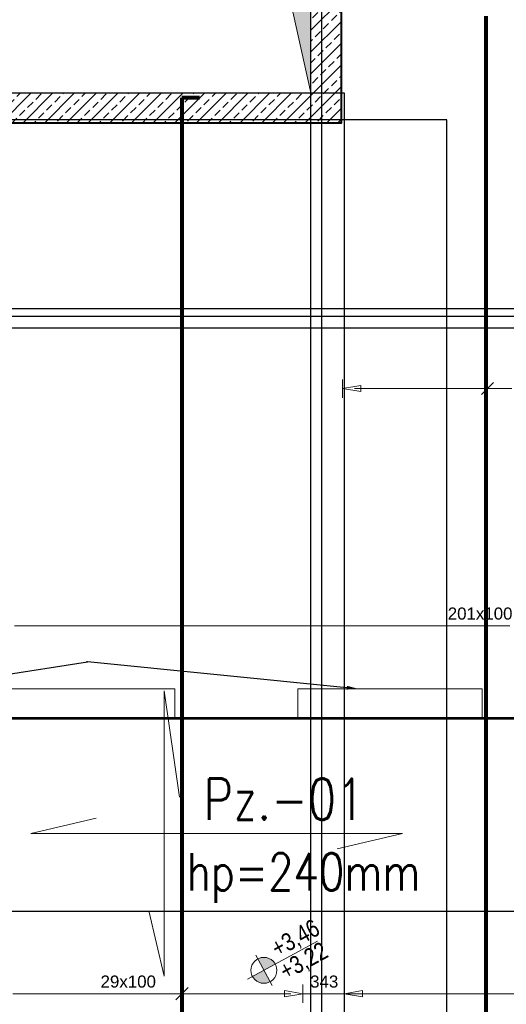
# Model space of a CAD drawing. Extents: x -1474 to 1862805, y -670488 to 75879.
# Tile 10 of 16: x 1815467 to 1819496, y -657216 to -649071. Entities that reach past the tile are written whole.
import ezdxf
from ezdxf import colors
from ezdxf.entities.mleader import LeaderData, LeaderLine
from ezdxf.math import Vec2, Vec3

# ---------------------------------------------------------------- set-up
doc = ezdxf.new("R2010")
doc.units = 0
doc.header["$LTSCALE"] = 10
doc.header["$MEASUREMENT"] = 0
doc.linetypes.add('HIDDEN', pattern=[0.375, 0.25, -0.125])
doc.layers.add('AutoCAD_Structural_Detailing_rozkład powierzchniowy - pręty - dół', color=7, linetype='Continuous')
doc.layers.add('RCAD_opis rozkładu', color=7, linetype='Continuous')
for name, color, linetype, lineweight in [('P-Linia1', 3, 'Continuous', 40), ('P-Linia5', 4, 'Continuous', 60), ('P-Opis', 1, 'Continuous', 18), ('P-Otwory strop', 4, 'Continuous', 5), ('P-Przerywana', 13, 'HIDDEN', 9), ('P-Szraf - Ściana żelbetowa', 54, 'Continuous', 0), ('P-Ściana żelbetowa', 50, 'Continuous', 30)]:
    doc.layers.add(name, color=color, linetype=linetype, lineweight=lineweight)
doc.layers.add('P-Opis startery', color=7, linetype='Continuous', lineweight=9, true_color=0xd1009d)
doc.layers.add('RCAD_kontur płyty', color=163, linetype='Continuous', plot=False)
doc.styles.add('_Fd Opis', font='arial.ttf', dxfattribs={"width": 0.9})
doc.styles.add('CDMSTYLE', font='simplex.shx', dxfattribs={"width": 0.8})
doc.styles.add('style1', font='arial.ttf')

# ---------------------------------------------------------------- blocks, each defined once
blk = doc.blocks.new('daddad')
at = {"layer": 'P-Opis', "lineweight": 20}
for points in [[(-159, -799), (0, -1476), (0, 1476), (159, 377)], [(1791, -159), (2467, 0), (-1381, 0), (-705, 159)]]:
    blk.add_lwpolyline(points, dxfattribs=at)
blk = doc.blocks.new('A$C01A67067')
at = {"layer": 'P-Ściana żelbetowa', "color": 222, "lineweight": 20, "true_color": 0xd1009d}
for points in [[(-8505, -4680), (-1376.5, -4680), (-1376.5, -4930), (-8505, -4930)], [(-356.5, -4680), (1167.5, -4680), (1167.5, -4930), (-356.5, -4930)]]:
    blk.add_lwpolyline(points, close=True, dxfattribs=at)
blk = doc.blocks.new('A$C798F0764')
at = {"layer": 'P-Opis'}
h = blk.add_hatch(color=1, dxfattribs=at)
h.dxf.hatch_style = 1
h.paths.add_polyline_path([(87, -43), (-30, -160, 0.414214), (204, -160)])
h.paths.add_polyline_path([(-30, 74), (87, -43), (204, 74, 0.414214)])
at = {"layer": 'P-Opis', "color": 1}
for p, q in [((-80, -210), (636, 506)), ((-68, 111), (241, -198))]:
    blk.add_line(p, q, dxfattribs=at)
blk.add_circle((87, -43), 165, dxfattribs=at)

msp = doc.modelspace()

# ---------------------------------------------------------------- hatches: boundary and pattern name
at = {"layer": 'P-Otwory strop', "lineweight": 0}
h = msp.add_hatch(dxfattribs=at)
h.set_pattern_fill('ANGLE', color=256, scale=5)
h.set_pattern_definition([(0, (1542528.373, -405533.8), (0, 34.925), [25.4, -9.525]), (90, (1542528.373, -405533.8), (-34.925, 2e-15), [25.4, -9.525])])
h.paths.add_polyline_path([(1817877.67354, -649676.89479), (1817361.9342, -647354.43326), (1813657.6505, -646876.89479), (1817877.67354, -646876.89479)])
at = {"layer": 'P-Szraf - Ściana żelbetowa'}
h = msp.add_hatch(dxfattribs=at)
h.set_pattern_fill('ANSI33', color=256, scale=20)
h.set_pattern_definition([(45, (1632465.82, -405533.8), (-89.80256, 89.80256), []), (45, (1632555.62, -405533.8), (-89.80256, 89.80256), [63.5, -31.75])])
h.paths.add_polyline_path([(1819336.33143, -660971.89345), (1816971.3684, -660971.89345), (1816971.3684, -660721.89345), (1819336.33143, -660721.89345)])
h.paths.add_polyline_path([(1824106.40459, -660971.89345), (1824106.40459, -660721.89345), (1820536.33143, -660721.89345), (1820536.33143, -660971.89345)])
h.paths.add_polyline_path([(1803931.81769, -648351.99657), (1803927.74597, -660721.89345), (1803677.746, -660721.81116), (1803681.81771, -648351.91428)])
h.paths.add_polyline_path([(1806110.10936, -660721.89345), (1803677.66368, -660721.89345), (1803677.66368, -660971.89345), (1806110.10936, -660971.89345)])
h.paths.add_polyline_path([(1811877.64923, -660721.89345), (1814771.3684, -660721.89345), (1814771.3684, -660971.89345), (1811877.64923, -660971.89345)])
h.paths.add_polyline_path([(1808310.10936, -660721.89345), (1808310.10936, -660971.89345), (1809677.64923, -660971.89345), (1809677.64923, -660721.89345)])
h.paths.add_polyline_path([(1812127.62745, -660721.89345), (1812127.6505, -659643.38436), (1811877.64923, -659643.38435), (1811877.64923, -660721.89345)])
h.paths.add_polyline_path([(1809922.62745, -646626.89479), (1803677.66384, -646626.89479), (1803677.66384, -646876.89901), (1809922.62745, -646876.89901)])
h.paths.add_polyline_path([(1804780.57719, -652121.91912), (1804780.57719, -652372.00205), (1803930.49448, -652371.91879), (1803930.57677, -652121.91879), (1804680.4953, -652122.00172)])
h.paths.add_polyline_path([(1809622.62745, -649561.89479), (1809622.62745, -650894.37002), (1809372.62745, -650894.37002), (1809372.62745, -649811.89479), (1803931.33715, -649811.89479), (1803931.41944, -649561.89479)])
h.paths.add_polyline_path([(1809372.61275, -654271.91685), (1809372.62745, -654521.91879), (1811877.6505, -654521.93624), (1811877.65059, -654843.38435), (1812127.6505, -654843.38436), (1812127.6505, -653762.6908), (1811877.6505, -653762.6908), (1811877.64606, -654271.93624)])
h.paths.add_polyline_path([(1818127.67313, -646626.89479), (1818476.41676, -646626.89482), (1818476.41676, -646876.89479), (1818127.6505, -646876.89479)])
edge = h.paths.add_edge_path()
edge.add_line((1805700.4953, -652122.00172), (1809372.62745, -652121.91879))
edge.add_line((1809372.62745, -652121.91879), (1809372.62745, -652371.92407))
edge.add_line((1809372.62745, -652371.92407), (1805800.5768, -652372.00172))
edge.add_line((1805800.5768, -652372.00172), (1805800.5768, -652121.91879))
h = msp.add_hatch(dxfattribs=at)
h.set_pattern_fill('ANSI33', color=256, scale=20)
h.set_pattern_definition([(45, (1454256.9, -405534.2), (-89.80256, 89.80256), []), (45, (1454346.7, -405534.2), (-89.80256, 89.80256), [63.5, -31.75])])
h.paths.add_polyline_path([(1812127.6505, -646876.89479), (1812127.6505, -646626.89479), (1811877.6505, -646626.89479), (1811877.6505, -646876.89479)])
h.paths.add_polyline_path([(1813692.62745, -646626.89479), (1813692.62745, -646876.89479), (1817877.67354, -646876.89479), (1817877.67354, -649676.89479), (1811877.6505, -649676.89479), (1811877.6505, -649983.89489), (1812127.6505, -649983.89489), (1812127.6505, -649926.89479), (1818127.67354, -649926.89479), (1818127.67354, -646626.89479)])

# ---------------------------------------------------------------- linework, layer by layer
at = {"layer": 'AutoCAD_Structural_Detailing_rozkład powierzchniowy - pręty - dół', "color": 0, "lineweight": 80}
for p, q in [((1819325.1505, -649041.08835), (1819325.1505, -660930.42465)), ((1816955.7502, -649717.89479), (1816810.7502, -649717.89479)), ((1816810.7502, -649717.89479), (1816810.7502, -660930.89345))]:
    msp.add_line(p, q, dxfattribs=at)
at = {"layer": 'P-Linia1'}
msp.add_lwpolyline([(1818127.67354, -646626.89479), (1818127.67354, -649926.89479), (1813962.6505, -649926.89479)], dxfattribs=at)
at = {"layer": 'P-Otwory strop'}
msp.add_lwpolyline([(1817877.67354, -649676.89479), (1817361.9342, -647354.43326), (1813657.6505, -646876.89479), (1817877.67354, -646876.89479), (1817877.67354, -649676.89479)], dxfattribs=at)
at = {"layer": 'P-Przerywana'}
msp.add_lwpolyline([(1818127.67354, -646626.89479), (1811877.6505, -646626.89479), (1811877.6505, -646876.89479), (1817877.67354, -646876.89479), (1817877.67354, -649676.89479), (1811877.6505, -649676.89479), (1811877.6505, -649926.89479), (1811877.6505, -649983.89489), (1812127.6505, -649983.89489), (1812127.6505, -649926.89479), (1818127.67354, -649926.89479)], close=True, dxfattribs=at)
at = {"layer": 'RCAD_kontur płyty', "color": 0}
for p, q in [((1817877.67354, -649676.89479), (1817877.67354, -646626.89479)), ((1817877.67354, -660971.42465), (1817877.67354, -646626.89479)), ((1814567.65049, -649676.89479), (1817877.67354, -649676.89479)), ((1814567.65049, -649676.89479), (1818153.84992, -649676.89479)), ((1818153.84992, -649676.89479), (1818153.84992, -660971.89345)), ((1819002.41413, -649899.25429), (1810777.64923, -649899.25429)), ((1819002.41413, -660971.88616), (1819002.41413, -649899.25429)), ((1811877.6505, -651460.42253), (1821602.62687, -651460.42253)), ((1821622.05265, -651526.09008), (1814567.65049, -651526.95018)), ((1809919.37132, -654843.38436), (1821602.62745, -654843.38436)), ((1821602.62687, -654856.52051), (1811877.6505, -654856.52051))]:
    msp.add_line(p, q, dxfattribs=at)
at = {"layer": 'RCAD_kontur płyty'}
for p, q in [((1817965.43508, -646626.92714), (1817965.43508, -661026.92494)), ((1829356.62891, -651622.09673), (1809190.33397, -651622.09673)), ((1809190.33397, -656446.30739), (1829356.62891, -656446.30739))]:
    msp.add_line(p, q, dxfattribs=at)
at = {"layer": 'RCAD_opis rozkładu', "color": 8, "lineweight": 0}
for p, q in [((1818140.1505, -652197.78572), (1818140.1505, -652047.78572)), ((1818140.1505, -652122.78572), (1818290.1505, -652097.78572)), ((1818290.1505, -652147.78572), (1818290.1505, -652097.78572)), ((1819390.1505, -652072.78572), (1819290.1505, -652172.78572)), ((1819340.1505, -652172.78572), (1819340.1505, -652072.78572)), ((1818290.1505, -652147.78572), (1818140.1505, -652122.78572)), ((1818340.1505, -652122.78572), (1818240.1505, -652122.78572)), ((1818240.1505, -652122.78572), (1818290.1505, -652122.78572)), ((1818440.1505, -652122.78572), (1818340.1505, -652122.78572)), ((1818540.1505, -652122.78572), (1818440.1505, -652122.78572)), ((1818640.1505, -652122.78572), (1818540.1505, -652122.78572)), ((1818740.1505, -652122.78572), (1818640.1505, -652122.78572)), ((1818840.1505, -652122.78572), (1818740.1505, -652122.78572)), ((1818940.1505, -652122.78572), (1818840.1505, -652122.78572)), ((1819040.1505, -652122.78572), (1818940.1505, -652122.78572)), ((1819140.1505, -652122.78572), (1819040.1505, -652122.78572)), ((1819240.1505, -652122.78572), (1819140.1505, -652122.78572)), ((1819340.1505, -652122.78572), (1819240.1505, -652122.78572)), ((1819440.1505, -652122.78572), (1819340.1505, -652122.78572)), ((1819540.1505, -652122.78572), (1819440.1505, -652122.78572)), ((1815523.48144, -654083.98266), (1815423.48144, -654083.98266)), ((1815623.48144, -654083.98266), (1815523.48144, -654083.98266)), ((1815723.48144, -654083.98266), (1815623.48144, -654083.98266)), ((1815823.48144, -654083.98266), (1815723.48144, -654083.98266)), ((1815923.48144, -654083.98266), (1815823.48144, -654083.98266)), ((1816023.48144, -654083.98266), (1815923.48144, -654083.98266)), ((1816123.48144, -654083.98266), (1816023.48144, -654083.98266)), ((1816223.48144, -654083.98266), (1816123.48144, -654083.98266)), ((1816323.48144, -654083.98266), (1816223.48144, -654083.98266)), ((1816423.48144, -654083.98266), (1816323.48144, -654083.98266)), ((1816523.48144, -654083.98266), (1816423.48144, -654083.98266)), ((1816623.48144, -654083.98266), (1816523.48144, -654083.98266)), ((1816723.48144, -654083.98266), (1816623.48144, -654083.98266)), ((1816823.48144, -654083.98266), (1816723.48144, -654083.98266)), ((1816923.48144, -654083.98266), (1816823.48144, -654083.98266)), ((1817023.48144, -654083.98266), (1816923.48144, -654083.98266)), ((1817123.48144, -654083.98266), (1817023.48144, -654083.98266)), ((1817223.48144, -654083.98266), (1817123.48144, -654083.98266)), ((1817323.48144, -654083.98266), (1817223.48144, -654083.98266)), ((1817423.48144, -654083.98266), (1817323.48144, -654083.98266)), ((1817523.48144, -654083.98266), (1817423.48144, -654083.98266)), ((1817623.48144, -654083.98266), (1817523.48144, -654083.98266)), ((1817723.48144, -654083.98266), (1817623.48144, -654083.98266)), ((1817823.48144, -654083.98266), (1817723.48144, -654083.98266)), ((1817923.48144, -654083.98266), (1817823.48144, -654083.98266)), ((1818023.48144, -654083.98266), (1817923.48144, -654083.98266)), ((1818123.48144, -654083.98266), (1818023.48144, -654083.98266)), ((1818223.48144, -654083.98266), (1818123.48144, -654083.98266)), ((1818323.48144, -654083.98266), (1818223.48144, -654083.98266)), ((1818423.48144, -654083.98266), (1818323.48144, -654083.98266)), ((1818523.48144, -654083.98266), (1818423.48144, -654083.98266)), ((1818623.48144, -654083.98266), (1818523.48144, -654083.98266)), ((1818723.48144, -654083.98266), (1818623.48144, -654083.98266)), ((1818823.48144, -654083.98266), (1818723.48144, -654083.98266)), ((1818923.48144, -654083.98266), (1818823.48144, -654083.98266)), ((1819023.48144, -654083.98266), (1818923.48144, -654083.98266)), ((1819123.48144, -654083.98266), (1819023.48144, -654083.98266)), ((1819223.48144, -654083.98266), (1819123.48144, -654083.98266)), ((1819273.48144, -654083.98266), (1819223.48144, -654083.98266)), ((1819273.48144, -654083.98266), (1819323.48144, -654083.98266)), ((1819323.48144, -654083.98266), (1819423.48144, -654083.98266)), ((1819423.48144, -654083.98266), (1819523.48144, -654083.98266)), ((1816760.7502, -657178.37773), (1816860.7502, -657078.37773)), ((1816810.7502, -657078.37773), (1816810.7502, -657178.37773)), ((1817810.7502, -657053.37773), (1817810.7502, -657203.37773)), ((1818153.84992, -657053.37773), (1818153.84992, -657203.37773)), ((1815510.7502, -657128.37773), (1815410.7502, -657128.37773)), ((1815610.7502, -657128.37773), (1815510.7502, -657128.37773)), ((1815710.7502, -657128.37773), (1815610.7502, -657128.37773)), ((1815810.7502, -657128.37773), (1815710.7502, -657128.37773)), ((1815910.7502, -657128.37773), (1815810.7502, -657128.37773)), ((1816010.7502, -657128.37773), (1815910.7502, -657128.37773)), ((1816110.7502, -657128.37773), (1816010.7502, -657128.37773)), ((1816210.7502, -657128.37773), (1816110.7502, -657128.37773)), ((1816310.7502, -657128.37773), (1816210.7502, -657128.37773)), ((1816360.7502, -657128.37773), (1816310.7502, -657128.37773)), ((1816360.7502, -657128.37773), (1816410.7502, -657128.37773)), ((1816410.7502, -657128.37773), (1816510.7502, -657128.37773)), ((1816510.7502, -657128.37773), (1816610.7502, -657128.37773)), ((1816610.7502, -657128.37773), (1816710.7502, -657128.37773)), ((1816710.7502, -657128.37773), (1816810.7502, -657128.37773)), ((1816810.7502, -657128.37773), (1816910.7502, -657128.37773)), ((1816910.7502, -657128.37773), (1817010.7502, -657128.37773)), ((1817010.7502, -657128.37773), (1817110.7502, -657128.37773)), ((1817110.7502, -657128.37773), (1817210.7502, -657128.37773)), ((1817210.7502, -657128.37773), (1817310.7502, -657128.37773)), ((1817310.7502, -657128.37773), (1817410.7502, -657128.37773)), ((1817410.7502, -657128.37773), (1817510.7502, -657128.37773)), ((1817510.7502, -657128.37773), (1817610.7502, -657128.37773)), ((1817610.7502, -657128.37773), (1817710.7502, -657128.37773)), ((1817660.7502, -657103.37773), (1817810.7502, -657128.37773)), ((1817660.7502, -657103.37773), (1817660.7502, -657153.37773)), ((1817810.7502, -657128.37773), (1817660.7502, -657153.37773)), ((1817710.7502, -657128.37773), (1817660.7502, -657128.37773)), ((1817810.7502, -657128.37773), (1818153.84992, -657128.37773)), ((1818153.84992, -657128.37773), (1818303.84992, -657103.37773)), ((1832058.48973, -657128.37773), (1818153.84992, -657128.37773)), ((1818303.84992, -657153.37773), (1818153.84992, -657128.37773)), ((1818303.84992, -657153.37773), (1818303.84992, -657103.37773)), ((1818453.84992, -657128.37773), (1818303.84992, -657128.37773))]:
    msp.add_line(p, q, dxfattribs=at)

# ---------------------------------------------------------------- block references
at = {"layer": 'P-Linia5'}
msp.add_blockref('A$C01A67067', (1818127.67354, -649926.49651), dxfattribs=at)
at = {"layer": 'P-Opis', "xscale": 0.8, "yscale": 0.8, "zscale": 0.8}
msp.add_blockref('daddad', (1816663.60466, -655803.95352), dxfattribs=at)
at = {"layer": 'P-Opis', "color": 1, "xscale": 0.65, "yscale": 0.65, "zscale": 0.65, "rotation": 343.5684437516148}
msp.add_blockref('A$C798F0764', (1817442.8346, -656892.17617), dxfattribs=at)

# ---------------------------------------------------------------- texts
at = {"layer": 'P-Opis', "color": 3, "insert": (1816988.38539, -655519.3396), "char_height": 341.04, "attachment_point": 4, "style": 'CDMSTYLE'}
msp.add_mtext('Pz.-01', dxfattribs=at)
at = {"layer": 'P-Opis', "insert": (1817817.77815, -656171.26549), "char_height": 460.404, "attachment_point": 5, "style": 'CDMSTYLE'}
msp.add_mtext('{\\H0.6667x;\\C1;hp=240mm}', dxfattribs=at)
at = {"layer": 'P-Opis', "color": 1, "char_height": 146.25, "attachment_point": 4, "rotation": 28.568443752, "style": '_Fd Opis'}
for s, insert in [('{\\W0.8;+3,46}', (1817573.38974, -656777.2999)), ('{\\W0.8;+3,22}', (1817641.61821, -656965.79139))]:
    msp.add_mtext(s, dxfattribs=dict(at, insert=insert))
at = {"layer": 'RCAD_opis rozkładu', "color": 2, "char_height": 100, "attachment_point": 7, "style": 'style1'}
for s, insert in [('201x100', (1819010.86207, -654035.03996)), ('29x100', (1816136.97803, -657079.43503)), ('343', (1817871.8635, -657079.46914))]:
    msp.add_mtext(s, dxfattribs=dict(at, insert=insert))

# ---------------------------------------------------------------- leaders
at = {"layer": 'P-Opis startery', "lineweight": 9}
ml = msp.add_multileader_mtext('Standard', dxfattribs=at)
ml.set_content('         ', color=256)
ml.set_leader_properties()
ml.build(insert=Vec2(0, 0))
ml.multileader.update_dxf_attribs({"arrow_head_size": 96})
ctx = ml.context
ctx.base_point, ctx.char_height, ctx.arrow_head_size, ctx.landing_gap_size, ctx.plane_origin = Vec3(1816005.17342, -654382.57097), 3.2, 96, 1.6, Vec3(1815020.07527, -656119.77805)
notes = []
notes.append((ctx, [(0, (1, 1, 0), (1816027.55159, -654382.57097), (-1, 0), 8, [(0, [(1813876.72589, -654715.21116)], 0, []), (1, [(1818270.55286, -654606.52051)], 0, [])])]))
ctx.mtext.insert, ctx.mtext.rotation, ctx.mtext.flow_direction = Vec3(1816006.77342, -654380.97097), 6.2831853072, 5
for ctx, leaders in notes:
    for number, flags, end, landing, length, lines in leaders:
        leader = LeaderData()
        leader.index, (leader.has_last_leader_line, leader.has_dogleg_vector, leader.attachment_direction) = number, flags
        leader.last_leader_point, leader.dogleg_vector, leader.dogleg_length = Vec3(end), Vec3(landing), length
        for number, points, colour, breaks in lines:
            line = LeaderLine()
            line.index, line.vertices, line.color, line.breaks = number, Vec3.list(points), colors.encode_raw_color(colour), breaks
            leader.lines.append(line)
        ctx.leaders.append(leader)

doc.saveas('drawing.dxf')
